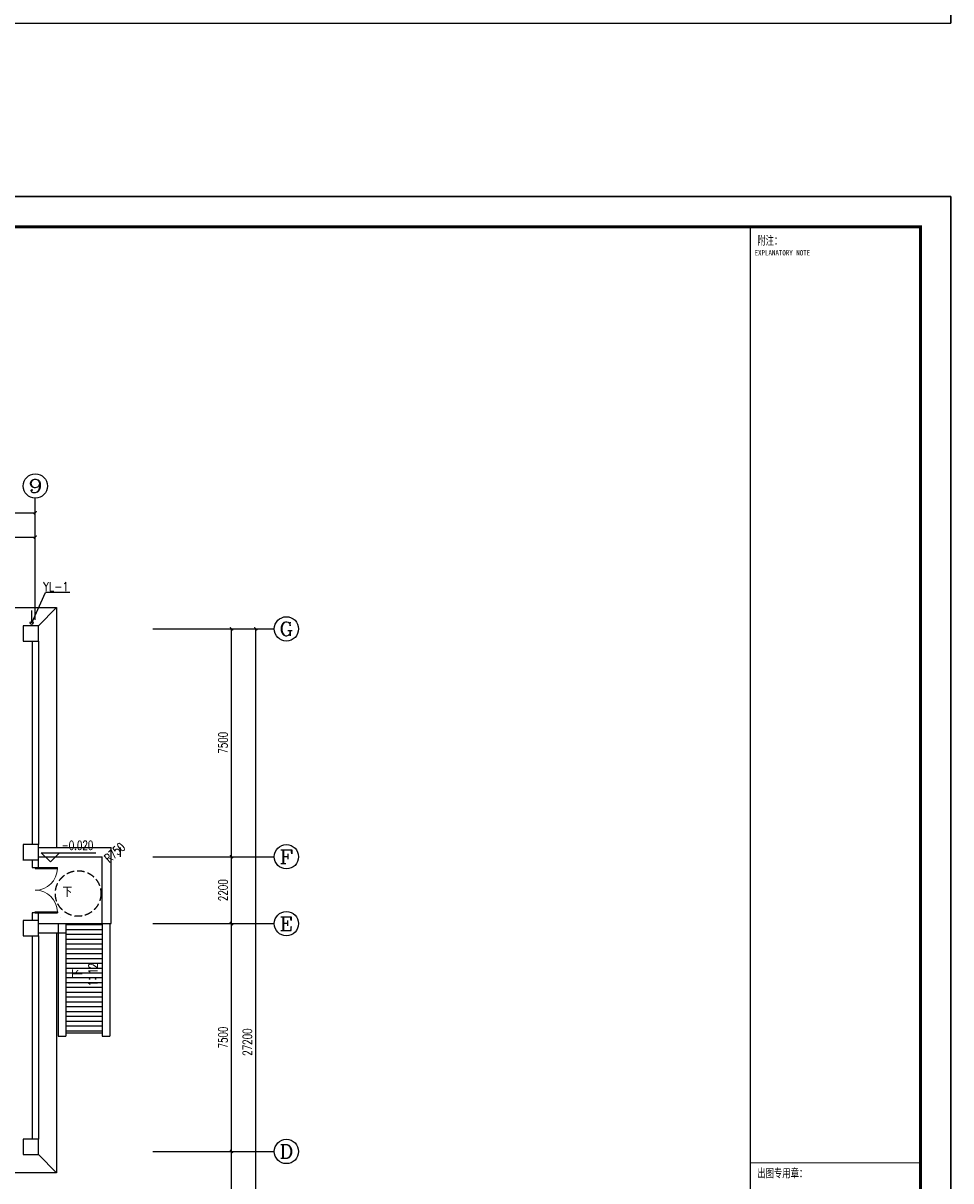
# Model space of a CAD drawing. Extents: x 687841 to 771941, y 252015 to 732780.
# Tile 65 of 98: x 741399 to 771941, y 539455 to 577558. Entities that reach past the tile are written whole.
import ezdxf
from ezdxf.enums import TextEntityAlignment as Align

# ---------------------------------------------------------------- set-up
doc = ezdxf.new("R2010")
doc.units = 0
doc.header["$LTSCALE"] = 1000
doc.header["$MEASUREMENT"] = 0
doc.linetypes.add('__DASH', pattern=[0.35, 0.25, -0.1])
doc.layers.get('0').update_dxf_attribs({"linetype": 'CONTINUOUS'})
doc.layers.get('Defpoints').update_dxf_attribs({"linetype": 'CONTINUOUS'})
for name, color, linetype in [('AXIS', 3, 'CONTINUOUS'), ('AXIS_TEXT', 7, 'CONTINUOUS'), ('COLUMN', 9, 'CONTINUOUS'), ('DIM_ELEV', 3, 'CONTINUOUS'), ('DIM_SYMB', 3, 'CONTINUOUS'), ('DIM_雨水', 3, 'CONTINUOUS'), ('LATRINE', 6, 'CONTINUOUS'), ('PIPE-雨水', 4, 'TG_Y'), ('PUB_DIM', 3, 'CONTINUOUS'), ('PUB_TEXT', 7, 'CONTINUOUS'), ('PUB_TITLE', 4, 'CONTINUOUS'), ('TK', 7, 'CONTINUOUS'), ('WALL', 2, 'CONTINUOUS'), ('WINDOW', 4, 'CONTINUOUS'), ('x细线', 135, 'CONTINUOUS'), ('可见线', 3, 'CONTINUOUS'), ('水管', 6, 'CONTINUOUS')]:
    doc.layers.add(name, color=color, linetype=linetype)
doc.styles.add('_TCH_AXIS', font='COMPLEX', dxfattribs={"bigfont": 'GBCBIG'})
doc.styles.add('_TCH_DIM', font='SIMPLEX', dxfattribs={"bigfont": 'GBCBIG'})
doc.styles.add('_TCH_DIM_T3', font='SIMPLEX', dxfattribs={"width": 0.705882, "bigfont": 'GBCBIG'})
doc.styles.add('_TWT_PIPEDN', font='SIMPLEX', dxfattribs={"width": 0.8, "height": 3.5, "bigfont": 'HZTXT'})
doc.styles.add('COMPLEX', font='COMPLEX')
doc.styles.add('TG_LINETYPE', font='ROMAND', dxfattribs={"height": 2.5, "bigfont": 'HZTXT'})
doc.styles.add('TKHZ1', font='txt', dxfattribs={"width": 0.8})
doc.linetypes.add('TG_Y', pattern='A,2,-0.3,["Y",TG_LINETYPE,S=0.1,R=0,X=-0.23,Y=-0.15],0', length=2.3)
doc.dimstyles.new('_TCH_ARCH&&100', dxfattribs={"dimtxt": 297.5, "dimasz": 100, "dimexe": 250, "dimexo": 300, "dimgap": 126.25, "dimtad": 1, "dimdec": 0, "dimzin": 0, "dimdsep": 46, "dimtxsty": '_TCH_DIM_T3', "dimblk": 'ARCHTICK', "dimcen": 0.09, "dimclrt": 7, "dimazin": 2, "dimtfac": 1, "dimtdec": 0, "dimtix": 1, "dimtmove": 2, "dimatfit": 3, "dimldrblk": 'ARCHTICK', "dimfxl": 1, "dimtolj": 1, "dimtzin": 0, "dimarcsym": 0})

# ---------------------------------------------------------------- blocks, each defined once
blk = doc.blocks.new('_ArchTick')
at = {"color": 0, "linetype": 'ByBlock', "const_width": 0.4}
blk.add_lwpolyline([(-0.5, -0.5), (0.5, 0.5)], dxfattribs=at)
blk = doc.blocks.new('*D142')
at = {"layer": 'AXIS', "color": 0, "lineweight": -2}
for p, q in [((746056, 540422), (748506, 540422)), ((748256, 535422), (748256, 540422)), ((746056, 535422), (748506, 535422))]:
    blk.add_line(p, q, dxfattribs=at)
at = {"layer": 'Defpoints', "color": 0}
for p in [(745756, 540422), (748256, 540422), (745756, 535422)]:
    blk.add_point(p, dxfattribs=at)
at = {"layer": 'AXIS', "color": 0, "lineweight": -2, "xscale": 100, "yscale": 100, "zscale": 100}
for p, rotation in [((748256, 540422), 90), ((748256, 535422), 270)]:
    blk.add_blockref('_ArchTick', p, dxfattribs=dict(at, rotation=rotation))
at = {"layer": 'AXIS', "color": 7, "insert": (747981, 537922), "char_height": 297.5, "attachment_point": 5, "rotation": 90, "style": '_TCH_DIM_T3'}
blk.add_mtext('\\A1;5000', dxfattribs=at)
blk = doc.blocks.new('*D143')
at = {"layer": 'AXIS', "color": 0, "lineweight": -2}
for p, q in [((746056, 547922), (748506, 547922)), ((748256, 540422), (748256, 547922)), ((746056, 540422), (748506, 540422))]:
    blk.add_line(p, q, dxfattribs=at)
at = {"layer": 'Defpoints', "color": 0}
for p in [(745756, 547922), (748256, 547922), (745756, 540422)]:
    blk.add_point(p, dxfattribs=at)
at = {"layer": 'AXIS', "color": 0, "lineweight": -2, "xscale": 100, "yscale": 100, "zscale": 100}
for p, rotation in [((748256, 547922), 90), ((748256, 540422), 270)]:
    blk.add_blockref('_ArchTick', p, dxfattribs=dict(at, rotation=rotation))
at = {"layer": 'AXIS', "color": 7, "insert": (747981, 544172), "char_height": 297.5, "attachment_point": 5, "rotation": 90, "style": '_TCH_DIM_T3'}
blk.add_mtext('\\A1;7500', dxfattribs=at)
blk = doc.blocks.new('*D144')
at = {"layer": 'AXIS', "color": 0, "lineweight": -2}
for p, q in [((746056, 550122), (748506, 550122)), ((748256, 547922), (748256, 550122)), ((746056, 547922), (748506, 547922))]:
    blk.add_line(p, q, dxfattribs=at)
at = {"layer": 'Defpoints', "color": 0}
for p in [(745756, 550122), (748256, 550122), (745756, 547922)]:
    blk.add_point(p, dxfattribs=at)
at = {"layer": 'AXIS', "color": 0, "lineweight": -2, "xscale": 100, "yscale": 100, "zscale": 100}
for p, rotation in [((748256, 550122), 90), ((748256, 547922), 270)]:
    blk.add_blockref('_ArchTick', p, dxfattribs=dict(at, rotation=rotation))
at = {"layer": 'AXIS', "color": 7, "insert": (747981, 549022), "char_height": 297.5, "attachment_point": 5, "rotation": 90, "style": '_TCH_DIM_T3'}
blk.add_mtext('\\A1;2200', dxfattribs=at)
blk = doc.blocks.new('*D145')
at = {"layer": 'AXIS', "color": 0, "lineweight": -2}
for p, q in [((746056, 557622), (748506, 557622)), ((748256, 550122), (748256, 557622)), ((746056, 550122), (748506, 550122))]:
    blk.add_line(p, q, dxfattribs=at)
at = {"layer": 'Defpoints', "color": 0}
for p in [(745756, 557622), (748256, 557622), (745756, 550122)]:
    blk.add_point(p, dxfattribs=at)
at = {"layer": 'AXIS', "color": 0, "lineweight": -2, "xscale": 100, "yscale": 100, "zscale": 100}
for p, rotation in [((748256, 557622), 90), ((748256, 550122), 270)]:
    blk.add_blockref('_ArchTick', p, dxfattribs=dict(at, rotation=rotation))
at = {"layer": 'AXIS', "color": 7, "insert": (747981, 553872), "char_height": 297.5, "attachment_point": 5, "rotation": 90, "style": '_TCH_DIM_T3'}
blk.add_mtext('\\A1;7500', dxfattribs=at)
blk = doc.blocks.new('*D146')
at = {"layer": 'AXIS', "color": 0, "lineweight": -2}
for p, q in [((746056, 557622), (749306, 557622)), ((749056, 530422), (749056, 557622)), ((746056, 530422), (749306, 530422))]:
    blk.add_line(p, q, dxfattribs=at)
at = {"layer": 'Defpoints', "color": 0}
for p in [(745756, 557622), (749056, 557622), (745756, 530422)]:
    blk.add_point(p, dxfattribs=at)
at = {"layer": 'AXIS', "color": 0, "lineweight": -2, "xscale": 100, "yscale": 100, "zscale": 100}
for p, rotation in [((749056, 557622), 90), ((749056, 530422), 270)]:
    blk.add_blockref('_ArchTick', p, dxfattribs=dict(at, rotation=rotation))
at = {"layer": 'AXIS', "color": 7, "insert": (748781, 544022), "char_height": 297.5, "attachment_point": 5, "rotation": 90, "style": '_TCH_DIM_T3'}
blk.add_mtext('\\A1;27200', dxfattribs=at)
blk = doc.blocks.new('*D182')
at = {"layer": 'AXIS', "color": 0, "lineweight": -2}
for p, q in [((738299, 559752), (738299, 560893)), ((741799, 559752), (741799, 560893)), ((738299, 560643), (741799, 560643))]:
    blk.add_line(p, q, dxfattribs=at)
at = {"layer": 'Defpoints', "color": 0}
for p in [(741799, 560643), (738299, 559452), (741799, 559452)]:
    blk.add_point(p, dxfattribs=at)
at = {"layer": 'AXIS', "color": 0, "lineweight": -2, "xscale": 100, "yscale": 100, "zscale": 100, "rotation": 180}
blk.add_blockref('_ArchTick', (738299, 560643), dxfattribs=at)
at = {"layer": 'AXIS', "color": 0, "lineweight": -2, "xscale": 100, "yscale": 100, "zscale": 100}
blk.add_blockref('_ArchTick', (741799, 560643), dxfattribs=at)
at = {"layer": 'AXIS', "color": 7, "insert": (740049, 560918), "char_height": 297.5, "attachment_point": 5, "style": '_TCH_DIM_T3'}
blk.add_mtext('\\A1;3500', dxfattribs=at)
blk = doc.blocks.new('*D183')
at = {"layer": 'AXIS', "color": 0, "lineweight": -2}
for p, q in [((711799, 559752), (711799, 561693)), ((741799, 559752), (741799, 561693)), ((711799, 561443), (741799, 561443))]:
    blk.add_line(p, q, dxfattribs=at)
at = {"layer": 'Defpoints', "color": 0}
for p in [(741799, 561443), (711799, 559452), (741799, 559452)]:
    blk.add_point(p, dxfattribs=at)
at = {"layer": 'AXIS', "color": 0, "lineweight": -2, "xscale": 100, "yscale": 100, "zscale": 100, "rotation": 180}
blk.add_blockref('_ArchTick', (711799, 561443), dxfattribs=at)
at = {"layer": 'AXIS', "color": 0, "lineweight": -2, "xscale": 100, "yscale": 100, "zscale": 100}
blk.add_blockref('_ArchTick', (741799, 561443), dxfattribs=at)
at = {"layer": 'AXIS', "color": 7, "insert": (726799, 561718), "char_height": 297.5, "attachment_point": 5, "style": '_TCH_DIM_T3'}
blk.add_mtext('\\A1;30000', dxfattribs=at)
blk = doc.blocks.new('$DorLib2D$00000002')
for p, q in [((-0.5, 0), (-0.5, 0.4875)), ((-0.475, 0.4875), (-0.5, 0.4875)), ((-0.475, 0), (-0.475, 0.4875)), ((0.475, 0), (0.475, 0.4875)), ((0.475, 0.4875), (0.5, 0.4875)), ((0.5, 0), (0.5, 0.4875)), ((-0.5, 0), (-0.475, 0)), ((0.5, 0), (0.475, 0))]:
    blk.add_line(p, q)
at = {"lineweight": 13}
for centre, start, end in [((-0.4875, 0), 0, 88.53072), ((0.4875, 0), 91.46928, 180)]:
    blk.add_arc(centre, 0.4875, start, end, dxfattribs=at)
blk = doc.blocks.new('_FZHK')
blk.add_lwpolyline([(-0.5, -0.5), (0.5, -0.5), (0.5, 0.5), (-0.5, 0.5)], close=True)
blk = doc.blocks.new('_AXISO')
blk.add_circle((0, 0), 0.5)
at = {"layer": 'AXIS_TEXT', "style": 'COMPLEX', "width": 1.041667}
blk.add_attdef('A', text='', height=0.56, dxfattribs=at).set_placement((-0.25, -0.28), (0.25, -0.28), align=Align.FIT)
blk = doc.blocks.new('wrtgtg')
at = {"color": 4}
blk.add_line((7804, -4841), (7804, 52559), dxfattribs=at)
at = {"layer": 'PUB_TITLE'}
for p, q in [((-75296, 53559), (8804, 53559)), ((8804, 53559), (8804, -5841)), ((2204, 52559), (7804, 52559)), ((2204, 52559), (7804, 52559)), ((7804, -4841), (7804, 52559))]:
    blk.add_line(p, q, dxfattribs=at)
blk.add_lwpolyline([(-75296, -5841), (8804, -5841), (8804, 53559), (-75296, 53559)], close=True, dxfattribs=at)
at = {"layer": 'PUB_TITLE', "const_width": 100}
blk.add_lwpolyline([(-72796, -4841), (7804, -4841), (7804, 52559), (-72796, 52559)], close=True, dxfattribs=at)
at = {"layer": 'PUB_TITLE'}
for points, const_width in [([(2204, -4841), (2204, 52559)], 50), ([(2204, 21759), (7804, 21759)], 29.7)]:
    blk.add_lwpolyline(points, dxfattribs=dict(at, const_width=const_width))
at = {"layer": 'TK', "style": 'TKHZ1', "width": 0.7}
for s, p in [('附注：', (2431, 51973)), ('出图专用章：', (2431, 21279))]:
    blk.add_text(s, height=280, dxfattribs=at).set_placement(p)
at = {"layer": 'TK', "style": 'TKHZ1', "width": 0.8}
blk.add_text('EXPLANATORY NOTE', height=175, dxfattribs=at).set_placement((3257, 51710), align=Align.MIDDLE)

msp = doc.modelspace()

# ---------------------------------------------------------------- hatches: boundary and pattern name
at = {"layer": 'x细线'}
h = msp.add_hatch(dxfattribs=at)
h.set_pattern_fill('ANSI31', color=256, scale=100, angle=315)
h.set_pattern_definition([(360, (1070348, 321987.48), (4e-14, 158.75), [])])
h.paths.add_polyline_path([(742798.6, 544321.8), (742798.6, 547921.8), (743998.6, 547921.8), (743998.6, 544321.8)])

# ---------------------------------------------------------------- linework, layer by layer
at = {"layer": 'AXIS'}
for p, q in [((741798.6, 557922.9), (741798.6, 561922.9)), ((745665.8, 557621.8), (749665.8, 557621.8)), ((745665.8, 550121.8), (749665.8, 550121.8)), ((745665.8, 547921.8), (749665.8, 547921.8)), ((745665.8, 540421.8), (749665.8, 540421.8))]:
    msp.add_line(p, q, dxfattribs=at)
at = {"layer": 'DIM_ELEV'}
for p, q in [((742295, 549951.6), (741995, 550251.6)), ((741995, 550251.6), (743795, 550251.6)), ((742295, 549951.6), (742595, 550251.6))]:
    msp.add_line(p, q, dxfattribs=at)
at = {"layer": 'DIM_SYMB'}
for points in [[(742887.4, 548908.6, 0, 0, 0), (743264.8, 548908.6, 80, 0, 0), (743564.8, 548908.6, 0, 0, 0)], [(743448.5, 547200.6, 0, 0, 0), (743448.5, 545521.4, 80, 0, 0), (743448.5, 545221.4, 0, 0, 0)]]:
    msp.add_lwpolyline(points, format="xyseb", dxfattribs=at)
at = {"layer": 'DIM_雨水', "color": 6}
for p in [(741679.3, 557818.8), (742938.1, 558817.4), (742938.1, 558817.4)]:
    msp.add_line(p, (742138.1, 558817.4), dxfattribs=at)
at = {"layer": 'LATRINE'}
for p, q in [((742498.6, 558321.8), (741898.6, 557721.8)), ((742498.6, 539721.8), (741898.6, 540321.8))]:
    msp.add_line(p, q, dxfattribs=at)
for points in [[(711098.6, 550121.8), (711098.6, 558321.8), (742498.6, 558321.8), (742498.6, 550421.8)], [(742498.6, 547621.8), (742498.6, 539721.8), (735198.6, 539721.8)]]:
    msp.add_lwpolyline(points, dxfattribs=at)
at = {"layer": 'PIPE-雨水', "linetype": 'TG_Y', "const_width": 50}
msp.add_lwpolyline([(741679.3, 557868.8), (741679.3, 558230.4)], dxfattribs=at)
at = {"layer": 'PUB_DIM'}
for p, q in [((741898.6, 550421.8), (744298.6, 550421.8)), ((744298.6, 547921.8), (744298.6, 550421.8)), ((744598.6, 550121.8), (744598.6, 550421.8)), ((741898.6, 550121.8), (743998.6, 550121.8)), ((743998.6, 547921.8), (743998.6, 550121.8)), ((741898.6, 547921.8), (742798.6, 547921.8)), ((742548.6, 547921.8), (744058.6, 547921.8)), ((743998.6, 547921.8), (744298.6, 547921.8))]:
    msp.add_line(p, q, dxfattribs=at)
msp.add_lwpolyline([(744958.9, 550382, 0, 0, 0), (743916.7, 549447.1, 66, 0, 0), (743767.8, 549313.5, 0, 0, 0)], format="xyseb", dxfattribs=at)
at = {"layer": 'WALL'}
for p, q in [((741698.6, 557221.8), (741698.6, 550521.8)), ((741898.6, 557221.8), (741898.6, 550521.8)), ((741398.6, 550221.8), (741386, 550221.8)), ((741386, 550021.8), (741398.6, 550021.8)), ((741698.6, 550021.8), (741698.6, 549771.8)), ((741898.6, 549771.8), (741898.6, 550021.8)), ((741698.6, 549771.8), (741898.6, 549771.8)), ((741898.6, 548271.8), (741698.6, 548271.8)), ((741698.6, 548271.8), (741698.6, 548021.8)), ((741898.6, 548021.8), (741898.6, 548271.8)), ((741698.6, 547521.8), (741698.6, 540821.8)), ((741898.6, 547521.8), (741898.6, 540821.8))]:
    msp.add_line(p, q, dxfattribs=at)
at = {"layer": 'x细线'}
msp.add_line((742798.6, 547921.8), (743998.6, 547921.8), dxfattribs=at)
at = {"layer": 'x细线', "linetype": '__DASH'}
msp.add_circle((743209.5, 548912.7), 750, dxfattribs=at)
at = {"layer": '可见线'}
for p, q in [((742548.6, 547921.8), (742548.6, 544221.8)), ((742628.6, 548121.8), (742628.6, 548121.8)), ((742798.6, 547921.8), (742798.6, 544221.8)), ((743998.6, 547921.8), (743998.6, 544221.8)), ((744248.6, 547921.8), (744248.6, 544221.8)), ((741898.6, 547621.8), (742798.6, 547621.8)), ((742548.6, 544221.8), (742798.6, 544221.8)), ((742798.6, 544321.8), (743998.6, 544321.8)), ((743998.6, 544221.8), (744248.6, 544221.8))]:
    msp.add_line(p, q, dxfattribs=at)
at = {"layer": '水管', "linetype": 'ByBlock', "lineweight": -3}
msp.add_circle((741679.3, 557818.8), 50, dxfattribs=at)

# ---------------------------------------------------------------- block references
for p in [(763136.5, 583399.2), (763136.5, 518290.6)]:
    msp.add_blockref('wrtgtg', p)
at = {"layer": 'AXIS'}
ref = msp.add_blockref('_AXISO', (741798.6, 562322.9), dxfattribs=dict(at, xscale=800, yscale=800, zscale=800))
ref.add_attrib('A', '9', dxfattribs={"layer": 'AXIS_TEXT', "height": 452.5, "style": '_TCH_AXIS', "width": 1.5}).set_placement((741572.3, 562096.6), (742024.9, 562096.6), align=Align.FIT)
ref = msp.add_blockref('_AXISO', (750065.8, 557621.8), dxfattribs=dict(at, xscale=800, yscale=800, zscale=800))
ref.add_attrib('A', 'G', dxfattribs={"layer": 'AXIS_TEXT', "height": 452.5, "style": '_TCH_AXIS', "width": 1.166667}).set_placement((749839.5, 557395.5), (750292.1, 557395.5), align=Align.FIT)
ref = msp.add_blockref('_AXISO', (750065.8, 550121.8), dxfattribs=dict(at, xscale=800, yscale=800, zscale=800))
ref.add_attrib('A', 'F', dxfattribs={"layer": 'AXIS_TEXT', "height": 452.5, "style": '_TCH_AXIS', "width": 1.3125}).set_placement((749839.5, 549895.5), (750292.1, 549895.5), align=Align.FIT)
ref = msp.add_blockref('_AXISO', (750065.8, 547921.8), dxfattribs=dict(at, xscale=800, yscale=800, zscale=800))
ref.add_attrib('A', 'E', dxfattribs={"layer": 'AXIS_TEXT', "height": 452.5, "style": '_TCH_AXIS', "width": 1.3125}).set_placement((749839.5, 547695.5), (750292.1, 547695.5), align=Align.FIT)
ref = msp.add_blockref('_AXISO', (750065.8, 540421.8), dxfattribs=dict(at, xscale=800, yscale=800, zscale=800))
ref.add_attrib('A', 'D', dxfattribs={"layer": 'AXIS_TEXT', "height": 452.5, "style": '_TCH_AXIS', "width": 1.235294}).set_placement((749839.5, 540195.5), (750292.1, 540195.5), align=Align.FIT)
at = {"layer": 'COLUMN', "xscale": 500, "yscale": 500, "zscale": 500}
for p in [(741648.6, 557471.8), (741648.6, 550271.8), (741648.6, 547771.8), (741648.6, 540571.8)]:
    msp.add_blockref('_FZHK', p, dxfattribs=at)
at = {"layer": 'WINDOW', "xscale": 1500, "yscale": 1500, "zscale": 1500, "rotation": 270}
msp.add_blockref('$DorLib2D$00000002', (741798.6, 549021.8), dxfattribs=at)

# ---------------------------------------------------------------- texts
at = {"layer": 'DIM_雨水', "color": 6, "style": '_TWT_PIPEDN', "width": 0.8}
msp.add_text('YL-1', height=300, dxfattribs=at).set_placement((742059.1, 558862.7))
at = {"layer": 'PUB_DIM', "color": 7, "style": '_TCH_DIM', "width": 0.705882}
msp.add_text('R750', height=297.5, rotation=41.89224, dxfattribs=at).set_placement((744241.8, 549908.4))
at = {"layer": 'PUB_TEXT', "style": '_TCH_DIM', "width": 0.705882}
msp.add_text('-0.020', height=297.5, dxfattribs=at).set_placement((742665, 550351.7))
at = {"layer": 'PUB_TEXT', "style": '_TCH_DIM'}
msp.add_text('下', height=337.6, dxfattribs=at).set_placement((742693.3, 548792.6))
for s, p in [('下', (743352.1, 546116)), ('：', (743846.1, 546018.1))]:
    msp.add_text(s, height=337.6, rotation=90, dxfattribs=at).set_placement(p)
at = {"layer": 'PUB_TEXT', "style": '_TCH_DIM', "width": 0.705882}
for s, p in [('12', (743846.1, 546263.8)), ('1', (743846.1, 545858.1))]:
    msp.add_text(s, height=297.5, rotation=90, dxfattribs=at).set_placement(p)

# ---------------------------------------------------------------- dimensions: what is measured, and where the dimension line sits
at = {"layer": 'AXIS'}
for p1, p2, distance, picture, middle in [((711798.6, 559452.2), (741798.6, 559452.2), 1990.6, '*D183', (726798.6, 561717.8)), ((738298.6, 559452.2), (741798.6, 559452.2), 1190.6, '*D182', (740048.6, 560917.8)), ((745756.2, 550121.8), (745756.2, 557621.8), -2500, '*D145', (747981.2, 553871.8)), ((745756.2, 530421.8), (745756.2, 557621.8), -3300, '*D146', (748781.2, 544021.8)), ((745756.2, 547921.8), (745756.2, 550121.8), -2500, '*D144', (747981.2, 549021.8)), ((745756.2, 540421.8), (745756.2, 547921.8), -2500, '*D143', (747981.2, 544171.8)), ((745756.2, 535421.8), (745756.2, 540421.8), -2500, '*D142', (747981.2, 537921.8))]:
    dim = msp.add_aligned_dim(p1=p1, p2=p2, distance=distance, dimstyle='_TCH_ARCH&&100', dxfattribs=at)
    dim.commit()
    dim.dimension.update_dxf_attribs({"geometry": picture, "text_midpoint": middle})

doc.saveas('drawing.dxf')
